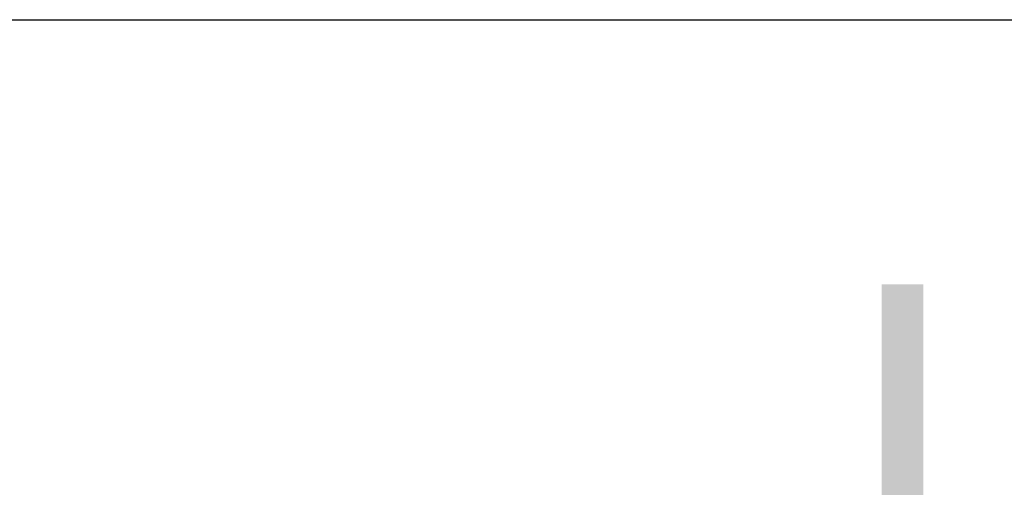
# Model space of a CAD drawing. Header units: metres. Extents: x 391.1 to 427.5, y 12.8 to 28.4.
# Tile 185 of 234: x 407.569 to 407.98, y 27.514 to 27.71. Entities that reach past the tile are written whole.
import ezdxf

# ---------------------------------------------------------------- set-up
doc = ezdxf.new("R2010")
doc.units = ezdxf.units.M
for name, color, linetype, lineweight in [('A-WALL-____-MCUT', 7, 'Continuous', 25), ('A-WALL-____-OTLN', 7, 'Continuous', 25), ('E-LITE-EQPM-IDEN', 7, 'Continuous', 30)]:
    doc.layers.add(name, color=color, linetype=linetype, lineweight=lineweight)
doc.styles.add('Tahoma_4', font='tahoma.ttf', dxfattribs={"height": 0.15})

# ---------------------------------------------------------------- blocks, each defined once
blk = doc.blocks.new('Family - Evans PA-152288-03_ENLLUMENAT_P0A')
at = {"layer": 'A-WALL-____-MCUT', "color": 253, "true_color": 0xaaaaaa}
blk.add_line((0, 0), (3.00106, 0), dxfattribs=at)
at = {"layer": 'A-WALL-____-OTLN', "color": 253, "true_color": 0xaaaaaa}
blk.add_line((0, 0), (3.00106, 0), dxfattribs=at)
at = {"layer": 'A-WALL-____-OTLN', "color": 253, "lineweight": 18, "true_color": 0xaaaaaa}
blk.add_line((0, 0), (3.00106, 0), dxfattribs=at)
blk = doc.blocks.new('LONDR55-XX_ZZ-ARQ-CAA-M3D-Londres55_ifc-1-03_ENLLUMENAT_P0A')
at = {"layer": 'A-WALL-____-OTLN', "color": 253, "lineweight": 18, "true_color": 0xaaaaaa}
blk.add_blockref('Family - Evans PA-152288-03_ENLLUMENAT_P0A', (405.77587, 27.70959), dxfattribs=at)

msp = doc.modelspace()

# ---------------------------------------------------------------- block references
at = {"lineweight": 5}
msp.add_blockref('LONDR55-XX_ZZ-ARQ-CAA-M3D-Londres55_ifc-1-03_ENLLUMENAT_P0A', (0, 0), dxfattribs=at)

# ---------------------------------------------------------------- texts
at = {"layer": 'E-LITE-EQPM-IDEN', "insert": (407.91162, 27.59902), "char_height": 0.15, "width": 0.7375525, "attachment_point": 1, "style": 'Tahoma_4'}
msp.add_mtext('LA27.7', dxfattribs=at)

doc.saveas('drawing.dxf')
